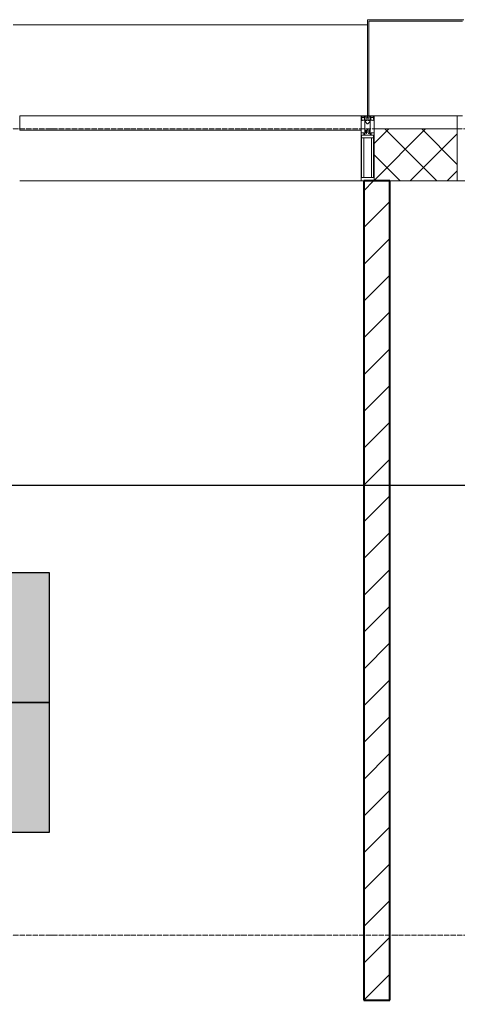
# Model space of a CAD drawing. Header units: millimetres. Extents: x -816133 to 919604, y 87941 to 147341.
# Tile 249 of 256: x 161463 to 163146, y 135268 to 139053. Entities that reach past the tile are written whole.
import ezdxf

# ---------------------------------------------------------------- set-up
doc = ezdxf.new("R2010")
doc.units = ezdxf.units.MM
doc.linetypes.add('ADSK_Линия сетки', pattern=[25, 20, -2.5, 0, -2.5])
for name, color, linetype, lineweight in [('A-200-M_WALL', 7, 'Continuous', 18), ('A-200-M_WALL_INT', 7, 'Continuous', 18), ('A-200-M_WALL_PAT', 7, 'Continuous', 40), ('A-214-M_CURT_WALL', 7, 'Continuous', 18), ('A-215-M_CURT_PANEL', 7, 'Continuous', 18), ('A-280-M_COLUMN', 7, 'Continuous', 18), ('Z-030-M_GRID', 7, 'Continuous', 9), ('Z-060-M_DETAIL', 7, 'Continuous', 18), ('СОУЭ', 1, 'Continuous', 30), ('СС-011-ПОЖ-СИГНАЛИЗАЦИЯ', 1, 'Continuous', 30)]:
    doc.layers.add(name, color=color, linetype=linetype, lineweight=lineweight)
doc.layers.add('EI_HATCH_GALV', color=7, linetype='Continuous')

# ---------------------------------------------------------------- blocks, each defined once
blk = doc.blocks.new('13эт')
at = {"layer": 'A-200-M_WALL', "color": 9, "lineweight": 9}
for p, q in [((438455.4, 138632.9), (438135.4, 138632.9)), ((438135.4, 138632.9), (438135.4, 138432.9)), ((438455.4, 138432.9), (438455.4, 138632.9)), ((438135.4, 138432.9), (438455.4, 138432.9))]:
    blk.add_line(p, q, dxfattribs=at)
at = {"layer": 'A-200-M_WALL_INT', "color": 9, "lineweight": 40}
for p, q in [((438195.4, 138432.9), (438095.4, 138432.9)), ((438095.4, 138432.9), (438095.4, 135282.9)), ((438195.4, 135282.9), (438195.4, 138432.9)), ((438095.4, 135282.9), (438195.4, 135282.9))]:
    blk.add_line(p, q, dxfattribs=at)
at = {"layer": 'A-200-M_WALL_PAT', "color": 9, "linetype": 'Continuous', "lineweight": 5}
for p, q in [((438135.4, 138576.5), (438191.8, 138632.9)), ((438135.4, 138435.1), (438333.2, 138632.9)), ((438377, 138432.9), (438177, 138632.9)), ((438455.4, 138496), (438318.4, 138632.9)), ((438274.7, 138432.9), (438455.4, 138613.7)), ((438235.6, 138432.9), (438135.4, 138533.1)), ((438416.1, 138432.9), (438455.4, 138472.2))]:
    blk.add_line(p, q, dxfattribs=at)
at = {"layer": 'A-200-M_WALL_PAT', "color": 9, "linetype": 'Continuous', "lineweight": 9}
for p, q in [((438095.4, 138395.1), (438133.2, 138432.9)), ((438095.4, 138253.7), (438195.4, 138353.7)), ((438095.4, 138112.2), (438195.4, 138212.2)), ((438095.4, 137970.8), (438195.4, 138070.8)), ((438095.4, 137829.4), (438195.4, 137929.4)), ((438095.4, 137688), (438195.4, 137788)), ((438095.4, 137546.6), (438195.4, 137646.6)), ((438095.4, 137405.1), (438195.4, 137505.1)), ((438095.4, 137263.7), (438195.4, 137363.7)), ((438095.4, 137122.3), (438195.4, 137222.3)), ((438095.4, 136980.9), (438195.4, 137080.9)), ((438095.4, 136839.5), (438195.4, 136939.5)), ((438095.4, 136698), (438195.4, 136798)), ((438095.4, 136556.6), (438195.4, 136656.6)), ((438095.4, 136415.2), (438195.4, 136515.2)), ((438095.4, 136273.8), (438195.4, 136373.8)), ((438095.4, 136132.4), (438195.4, 136232.4)), ((438095.4, 135990.9), (438195.4, 136090.9)), ((438095.4, 135849.5), (438195.4, 135949.5)), ((438095.4, 135708.1), (438195.4, 135808.1)), ((438095.4, 135566.7), (438195.4, 135666.7)), ((438095.4, 135425.2), (438195.4, 135525.2)), ((438095.4, 135283.8), (438195.4, 135383.8))]:
    blk.add_line(p, q, dxfattribs=at)
at = {"layer": 'A-214-M_CURT_WALL', "color": 9, "lineweight": 5, "extrusion": (0, 0, -1)}
for p, q in [((438110.4, 138682.9), (438085.4, 138682.9)), ((438085.4, 138682.9), (438085.4, 138432.9)), ((438135.4, 138682.9), (438115.4, 138682.9)), ((438135.4, 138432.9), (438135.4, 138682.9)), ((438475.4, 138682.9), (438455.4, 138682.9)), ((438455.4, 138682.9), (438455.4, 138432.9)), ((438085.4, 138432.9), (438135.4, 138432.9)), ((438455.4, 138432.9), (438505.4, 138432.9))]:
    blk.add_line(p, q, dxfattribs=at)
at = {"layer": 'A-214-M_CURT_WALL', "color": 9, "lineweight": 5}
blk.add_line((438085.3, 138432.9), (436772.9, 138432.9), dxfattribs=at)
at = {"layer": 'A-215-M_CURT_PANEL', "color": 9, "lineweight": 5}
for p, q in [((438085.4, 138682.9), (436772.9, 138682.9)), ((436772.9, 138682.9), (436772.9, 138627.9)), ((438085.4, 138627.9), (438085.4, 138682.9)), ((436772.9, 138627.9), (438085.4, 138627.9))]:
    blk.add_line(p, q, dxfattribs=at)
at = {"layer": 'A-280-M_COLUMN', "color": 9, "lineweight": 5}
for p, q in [((438480.4, 139052.9), (438110.4, 139052.9)), ((438110.4, 139052.9), (438110.4, 138682.9)), ((438115.4, 138682.9), (438115.4, 139047.9)), ((438115.4, 139047.9), (438475.4, 139047.9)), ((438110.4, 139032.9), (436747.9, 139032.9)), ((438110.4, 138682.9), (438115.4, 138682.9)), ((438135.4, 138682.9), (438455.4, 138682.9))]:
    blk.add_line(p, q, dxfattribs=at)
at = {"layer": 'Z-030-M_GRID', "color": 9, "linetype": 'ADSK_Линия сетки'}
for p, q in [((443695.4, 138632.9), (399384.3, 138632.9)), ((443695.4, 135532.9), (400654.3, 135532.9))]:
    blk.add_line(p, q, dxfattribs=at)
at = {"layer": 'Z-060-M_DETAIL', "color": 9, "lineweight": 5, "extrusion": (0, 0, -1)}
for p, q in [((438085.4, 138682.9), (438085.4, 138668.7)), ((438085.4, 138682.9), (438110.4, 138682.9)), ((438086.6, 138668.4), (438085.4, 138668.7)), ((438087.9, 138672.4), (438086.6, 138668.4)), ((438086.6, 138665.9), (438086.6, 138668.4)), ((438088.1, 138665.9), (438086.6, 138665.9)), ((438086.7, 138681.6), (438086.7, 138673)), ((438086.7, 138681.6), (438098.6, 138681.6)), ((438087.9, 138672.4), (438086.7, 138673)), ((438087.2, 138672.8), (438087.9, 138675)), ((438089.1, 138678.4), (438087.9, 138678.4)), ((438087.9, 138675), (438087.9, 138678.4)), ((438088.1, 138666.9), (438089.1, 138666.9)), ((438088.1, 138665.9), (438088.1, 138666.9)), ((438089.1, 138678.4), (438089.1, 138676.4)), ((438089.1, 138676.4), (438096.2, 138676.4)), ((438091.4, 138665.3), (438089.1, 138666.9)), ((438092, 138666.3), (438091.4, 138665.3)), ((438103, 138666.3), (438092, 138666.3)), ((438097.2, 138678.4), (438096.2, 138678.4)), ((438096.2, 138676.4), (438096.2, 138678.4)), ((438097.2, 138678.4), (438098.2, 138675.7)), ((438097.7, 138675.3), (438098.6, 138676)), ((438097.7, 138675.3), (438099.1, 138671.5)), ((438098.2, 138673.9), (438098.2, 138668.1)), ((438098.2, 138668.1), (438110.4, 138668.1)), ((438098.6, 138681.6), (438098.6, 138676)), ((438099.9, 138671.7), (438099.1, 138671.5)), ((438105.6, 138681.4), (438099.9, 138681.4)), ((438099.9, 138681.4), (438099.9, 138671.7)), ((438100.4, 138629.9), (438100.4, 138665.9)), ((438100.4, 138665.9), (438102.9, 138665.9)), ((438102.9, 138664.5), (438101.9, 138664.5)), ((438101.9, 138664.5), (438101.9, 138659.9)), ((438102.9, 138665.9), (438102.9, 138664.5)), ((438103, 138664.9), (438103, 138666.3)), ((438107.8, 138664.9), (438103, 138664.9)), ((438105.6, 138681.4), (438105.6, 138674.9)), ((438110.4, 138674.9), (438105.6, 138674.9)), ((438107.8, 138664.9), (438107.8, 138666.1)), ((438107.8, 138666.1), (438110.4, 138666.1)), ((438135.4, 138682.9), (438110.4, 138682.9)), ((438110.4, 138682.9), (438110.4, 138674.9)), ((438110.4, 138682.9), (438110.4, 138674.9)), ((438110.4, 138674.9), (438115.2, 138674.9)), ((438110.4, 138668.1), (438110.4, 138666.1)), ((438122.6, 138668.1), (438110.4, 138668.1)), ((438110.4, 138668.1), (438110.4, 138666.1)), ((438113, 138666.1), (438110.4, 138666.1)), ((438113, 138664.9), (438113, 138666.1)), ((438113, 138664.9), (438117.8, 138664.9)), ((438115.2, 138681.4), (438120.9, 138681.4)), ((438115.2, 138681.4), (438115.2, 138674.9)), ((438117.8, 138664.9), (438117.8, 138666.3)), ((438117.8, 138666.3), (438128.8, 138666.3)), ((438120.4, 138665.9), (438117.9, 138665.9)), ((438117.9, 138665.9), (438117.9, 138664.5)), ((438117.9, 138664.5), (438118.9, 138664.5)), ((438118.9, 138664.5), (438118.9, 138659.9)), ((438120.4, 138629.9), (438120.4, 138665.9)), ((438120.9, 138681.4), (438120.9, 138671.7)), ((438120.9, 138671.7), (438121.7, 138671.5)), ((438123.1, 138675.3), (438121.7, 138671.5)), ((438134.1, 138681.6), (438122.2, 138681.6)), ((438122.2, 138681.6), (438122.2, 138676)), ((438123.1, 138675.3), (438122.2, 138676)), ((438123.6, 138678.4), (438122.6, 138675.7)), ((438122.6, 138673.9), (438122.6, 138668.1)), ((438123.6, 138678.4), (438124.6, 138678.4)), ((438124.6, 138676.4), (438124.6, 138678.4)), ((438131.7, 138676.4), (438124.6, 138676.4)), ((438128.8, 138666.3), (438129.4, 138665.3)), ((438129.4, 138665.3), (438131.7, 138666.9)), ((438131.7, 138678.4), (438132.9, 138678.4)), ((438131.7, 138678.4), (438131.7, 138676.4)), ((438132.7, 138666.9), (438131.7, 138666.9)), ((438132.7, 138665.9), (438132.7, 138666.9)), ((438132.7, 138665.9), (438134.3, 138665.9)), ((438132.9, 138675), (438132.9, 138678.4)), ((438133.6, 138672.8), (438132.9, 138675)), ((438132.9, 138672.4), (438134.1, 138673)), ((438132.9, 138672.4), (438134.3, 138668.4)), ((438134.1, 138681.6), (438134.1, 138673)), ((438134.3, 138668.4), (438135.4, 138668.7)), ((438134.3, 138665.9), (438134.3, 138668.4)), ((438135.4, 138682.9), (438135.4, 138668.7)), ((438100.4, 138629.9), (438100.4, 138611.7)), ((438101.7, 138629.9), (438100.4, 138629.9)), ((438101.7, 138629.9), (438103.4, 138628.3)), ((438101.9, 138659.9), (438108.9, 138653)), ((438103.4, 138617.7), (438103.4, 138628.3)), ((438109.1, 138629.9), (438107.5, 138628.3)), ((438107.5, 138617.9), (438107.5, 138628.3)), ((438108.9, 138653), (438110.4, 138653)), ((438110.4, 138629.9), (438109.1, 138629.9)), ((438111.9, 138653), (438110.4, 138653)), ((438110.4, 138629.9), (438111.7, 138629.9)), ((438111.7, 138629.9), (438113.3, 138628.3)), ((438118.9, 138659.9), (438111.9, 138653)), ((438113.3, 138617.9), (438113.3, 138628.3)), ((438119.1, 138629.9), (438117.4, 138628.3)), ((438117.4, 138617.7), (438117.4, 138628.3)), ((438119.1, 138629.9), (438120.4, 138629.9)), ((438120.4, 138629.9), (438120.4, 138611.7)), ((438096.4, 138617.7), (438085.4, 138617.7)), ((438085.4, 138617.7), (438085.4, 138432.9)), ((438109.9, 138609.4), (438087.4, 138609.4)), ((438087.4, 138445.6), (438087.4, 138609.4)), ((438110.4, 138599), (438087.4, 138599)), ((438095.5, 138599), (438095.5, 138445.6)), ((438096.4, 138611.7), (438096.4, 138617.7)), ((438100.4, 138611.7), (438096.4, 138611.7)), ((438103.4, 138617.7), (438104.5, 138615.7)), ((438106.3, 138615.7), (438104.5, 138615.7)), ((438106.3, 138615.7), (438107.5, 138617.9)), ((438110.4, 138599), (438133.4, 138599)), ((438110.9, 138609.4), (438133.4, 138609.4)), ((438114.5, 138615.7), (438113.3, 138617.9)), ((438114.5, 138615.7), (438116.3, 138615.7)), ((438117.4, 138617.7), (438116.3, 138615.7)), ((438120.4, 138611.7), (438124.4, 138611.7)), ((438124.4, 138617.7), (438135.4, 138617.7)), ((438124.4, 138611.7), (438124.4, 138617.7)), ((438125.3, 138599), (438125.3, 138445.6)), ((438133.4, 138445.6), (438133.4, 138609.4)), ((438135.4, 138617.7), (438135.4, 138432.9)), ((438087.4, 138445.6), (438110.4, 138445.6)), ((438133.4, 138445.6), (438110.4, 138445.6)), ((438085.4, 138432.9), (438110.4, 138432.9)), ((438135.4, 138432.9), (438110.4, 138432.9))]:
    blk.add_line(p, q, dxfattribs=at)
for centre, start, end in [((-438109.9, 138609.9), 180, 270), ((-438110.9, 138609.9), 270, 0)]:
    blk.add_arc(centre, 0.5, start, end, dxfattribs=at)
blk = doc.blocks.new('ИП 212-64 прот.R3')
at = {"layer": 'EI_HATCH_GALV', "lineweight": 30, "true_color": 0xffffff}
h = blk.add_hatch(color=7, dxfattribs=at)
h.dxf.hatch_style = 1
h.paths.add_polyline_path([(-2.5, 2.5), (2.5, 2.5), (2.5, -2.5), (-2.5, -2.5)])
at = {"color": 1, "linetype": 'ByBlock', "lineweight": -2}
for p, q in [((0.397, 1.766), (-0.83, 0)), ((-0.83, 0), (0.829, 0)), ((0.829, 0), (-0.306, -1.637))]:
    blk.add_line(p, q, dxfattribs=at)
at = {"color": 1, "linetype": 'ByBlock', "lineweight": -2, "ltscale": 0.1}
blk.add_lwpolyline([(-2.5, 2.5), (2.5, 2.5), (2.5, -2.5), (-2.5, -2.5)], close=True, dxfattribs=at)

msp = doc.modelspace()

# ---------------------------------------------------------------- linework, layer by layer
at = {"layer": 'СС-011-ПОЖ-СИГНАЛИЗАЦИЯ', "ltscale": 100}
msp.add_lwpolyline([(163543.6, 131064.5), (163543.6, 133083.4), (162781.7, 133083.4), (162781.7, 134575.2), (161239.8, 134575.2), (161239.8, 137262.9), (165524.2, 137262.9), (165524.2, 134297.2), (166618.4, 134297.2)], dxfattribs=at)

# ---------------------------------------------------------------- block references
at = {"layer": 'СОУЭ', "color": 6, "xscale": 100, "yscale": 100, "zscale": 100}
for p in [(161325.9, 136677.5), (161325.9, 136177.5)]:
    msp.add_blockref('ИП 212-64 прот.R3', p, dxfattribs=at)
at = {"layer": 'СС-011-ПОЖ-СИГНАЛИЗАЦИЯ', "color": 9, "lineweight": 30}
msp.add_blockref('13эт', (-275309.7, 0), dxfattribs=at)

doc.saveas('drawing.dxf')
